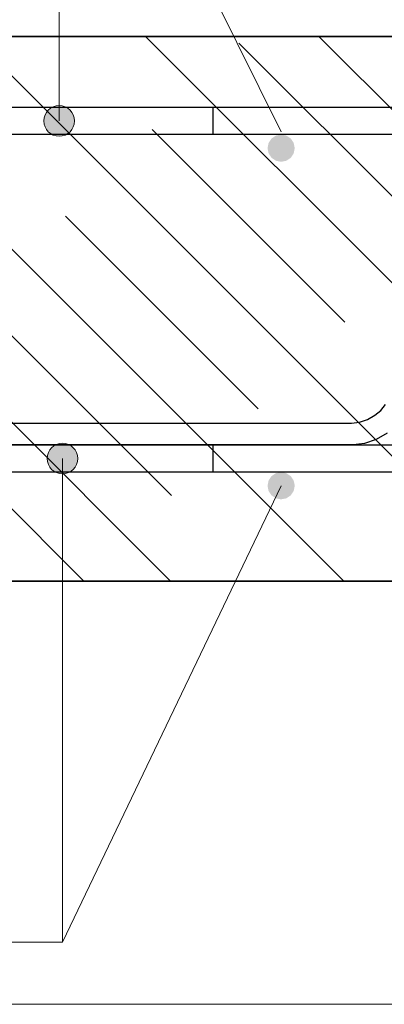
# Model space of a CAD drawing. Header units: metres. Extents: x -38 to 100, y -15 to 21.
# Tile 199 of 246: x 72.372 to 72.505, y 8.176 to 8.538. Entities that reach past the tile are written whole.
import ezdxf

# ---------------------------------------------------------------- set-up
doc = ezdxf.new("R2010")
doc.units = ezdxf.units.M
for name, color, linetype, lineweight in [('XR$3$Арм. стержнями верхней зоны', 180, 'Continuous', 35), ('XR$3$Арм. стержнями нижней зоны', 180, 'Continuous', 35), ('XR$3$Арм.стержн. Арматура края', 96, 'Continuous', 35), ('XR$4$Арм. стержнями верхней зоны', 180, 'Continuous', 35), ('XR$4$Арм. стержнями нижней зоны', 180, 'Continuous', 35), ('XR$4$Арм.стержн. Арматура края', 96, 'Continuous', 35), ('XR$5$Текст_ примечание', 7, 'Continuous', 13), ('XR$6$Арм. стержнями верхней зоны', 180, 'Continuous', 35), ('XR$6$Арм. стержнями нижней зоны', 180, 'Continuous', 35), ('XR$6$Арм.стержн. Арматура края', 96, 'Continuous', 35), ('XR$7$Текст_ примечание', 7, 'Continuous', 13)]:
    doc.layers.add(name, color=color, linetype=linetype, lineweight=lineweight)
for name, color, linetype, lineweight, true_color in [('XR$3$Арм.стержн. Фиксатор', 7, 'Continuous', 35, 0x501e0f), ('XR$4$Арм.стержн. Фиксатор', 7, 'Continuous', 35, 0x501e0f), ('XR$6$Арм.стержн. Фиксатор', 7, 'Continuous', 35, 0x501e0f)]:
    doc.layers.add(name, color=color, linetype=linetype, lineweight=lineweight, true_color=true_color)
pattern_1 = [(135, (0, 0), (-0.031819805, -0.031819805), [0.4, -0.05, 0, -0.05]), (135, (-0.01591, -0.01591), (-0.031819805, -0.031819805), [0.8, -0.1, 0.1, -0.1])]

msp = doc.modelspace()

# ---------------------------------------------------------------- hatches: boundary and pattern name
at = {"linetype": 'Continuous', "lineweight": 13, "transparency": 33554687}
h = msp.add_hatch(dxfattribs=at)
h.set_pattern_fill('__________540', scale=0.015, style=0, pattern_type=2)
h.set_pattern_definition(pattern_1)
h.paths.add_polyline_path([(72.1675, 8.53188), (72.1675, 8.33188), (72.75595, 8.33188), (72.75595, 8.53188)], flags=0)
h = msp.add_hatch(dxfattribs=at)
h.set_pattern_fill('__________540', scale=0.015, style=0, pattern_type=2)
h.set_pattern_definition(pattern_1)
h.paths.add_polyline_path([(72.1675, 8.53188), (72.1675, 8.33188), (72.75595, 8.33188), (72.75595, 8.53188)], flags=0)
h = msp.add_hatch(dxfattribs=at)
h.set_pattern_fill('__________540', scale=0.015, style=0, pattern_type=2)
h.set_pattern_definition(pattern_1)
h.paths.add_polyline_path([(72.1675, 8.53188), (72.1675, 8.33188), (72.75595, 8.33188), (72.75595, 8.53188)], flags=0)
at = {"layer": 'XR$3$Арм. стержнями верхней зоны', "linetype": 'Continuous', "lineweight": 13, "transparency": 33554687}
for points in [[(72.3832, 8.50571), (72.38882, 8.50571), (72.38601, 8.5065)], [(72.39085, 8.50369), (72.38117, 8.50369), (72.38039, 8.50088)], [(72.39085, 8.50369), (72.38039, 8.50088), (72.39164, 8.50088)], [(72.38882, 8.50571), (72.3832, 8.50571), (72.38117, 8.50369)], [(72.38882, 8.50571), (72.38117, 8.50369), (72.39085, 8.50369)], [(72.39164, 8.50088), (72.38039, 8.50088), (72.38117, 8.49806)], [(72.39164, 8.50088), (72.38117, 8.49806), (72.39085, 8.49806)], [(72.39085, 8.49806), (72.38117, 8.49806), (72.3832, 8.49604)], [(72.39085, 8.49806), (72.3832, 8.49604), (72.38882, 8.49604)], [(72.38882, 8.49604), (72.3832, 8.49604), (72.38601, 8.49525)]]:
    msp.add_hatch(color=7, dxfattribs=at).paths.add_polyline_path(points)
at = {"layer": 'XR$3$Арм. стержнями верхней зоны', "linetype": 'Continuous', "lineweight": 50, "transparency": 33554687}
msp.add_hatch(color=4, dxfattribs=at).paths.add_polyline_path([(72.47251, 8.49088), (72.47212, 8.49279), (72.47104, 8.49441), (72.46942, 8.4955), (72.46751, 8.49588), (72.46559, 8.4955), (72.46397, 8.49441), (72.46289, 8.49279), (72.46251, 8.49088), (72.46289, 8.48896), (72.46397, 8.48734), (72.46559, 8.48626), (72.46751, 8.48588), (72.46942, 8.48626), (72.47104, 8.48734), (72.47212, 8.48896)])
at = {"layer": 'XR$3$Арм. стержнями нижней зоны', "linetype": 'Continuous', "lineweight": 13, "transparency": 33554687}
for points in [[(72.38161, 8.37688), (72.39286, 8.37688), (72.39207, 8.37969)], [(72.38161, 8.37688), (72.39207, 8.37969), (72.3824, 8.37969)], [(72.3824, 8.37969), (72.39207, 8.37969), (72.39005, 8.38171)], [(72.3824, 8.37969), (72.39005, 8.38171), (72.38442, 8.38171)], [(72.38442, 8.38171), (72.39005, 8.38171), (72.38723, 8.3825)], [(72.3824, 8.37406), (72.39286, 8.37688), (72.38161, 8.37688)], [(72.3824, 8.37406), (72.39207, 8.37406), (72.39286, 8.37688)], [(72.38442, 8.37204), (72.39207, 8.37406), (72.3824, 8.37406)], [(72.38442, 8.37204), (72.39005, 8.37204), (72.39207, 8.37406)], [(72.39005, 8.37204), (72.38442, 8.37204), (72.38723, 8.37125)]]:
    msp.add_hatch(color=7, dxfattribs=at).paths.add_polyline_path(points)
at = {"layer": 'XR$3$Арм. стержнями нижней зоны', "linetype": 'Continuous', "lineweight": 50, "transparency": 33554687}
msp.add_hatch(color=4, dxfattribs=at).paths.add_polyline_path([(72.47251, 8.36688), (72.47212, 8.36879), (72.47104, 8.37041), (72.46942, 8.3715), (72.46751, 8.37188), (72.46559, 8.3715), (72.46397, 8.37041), (72.46289, 8.36879), (72.46251, 8.36688), (72.46289, 8.36496), (72.46397, 8.36334), (72.46559, 8.36226), (72.46751, 8.36188), (72.46942, 8.36226), (72.47104, 8.36334), (72.47212, 8.36496)])
at = {"layer": 'XR$4$Арм. стержнями верхней зоны', "linetype": 'Continuous', "lineweight": 13, "transparency": 33554687}
for points in [[(72.3832, 8.50571), (72.38882, 8.50571), (72.38601, 8.5065)], [(72.39085, 8.50369), (72.38117, 8.50369), (72.38039, 8.50088)], [(72.39085, 8.50369), (72.38039, 8.50088), (72.39164, 8.50088)], [(72.38882, 8.50571), (72.3832, 8.50571), (72.38117, 8.50369)], [(72.38882, 8.50571), (72.38117, 8.50369), (72.39085, 8.50369)], [(72.39164, 8.50088), (72.38039, 8.50088), (72.38117, 8.49806)], [(72.39164, 8.50088), (72.38117, 8.49806), (72.39085, 8.49806)], [(72.39085, 8.49806), (72.38117, 8.49806), (72.3832, 8.49604)], [(72.39085, 8.49806), (72.3832, 8.49604), (72.38882, 8.49604)], [(72.38882, 8.49604), (72.3832, 8.49604), (72.38601, 8.49525)]]:
    msp.add_hatch(color=7, dxfattribs=at).paths.add_polyline_path(points)
at = {"layer": 'XR$4$Арм. стержнями верхней зоны', "linetype": 'Continuous', "lineweight": 50, "transparency": 33554687}
msp.add_hatch(color=4, dxfattribs=at).paths.add_polyline_path([(72.47251, 8.49088), (72.47212, 8.49279), (72.47104, 8.49441), (72.46942, 8.4955), (72.46751, 8.49588), (72.46559, 8.4955), (72.46397, 8.49441), (72.46289, 8.49279), (72.46251, 8.49088), (72.46289, 8.48896), (72.46397, 8.48734), (72.46559, 8.48626), (72.46751, 8.48588), (72.46942, 8.48626), (72.47104, 8.48734), (72.47212, 8.48896)])
msp.add_hatch(color=4, dxfattribs=at).paths.add_polyline_path([(72.47251, 8.49088), (72.47212, 8.49279), (72.47104, 8.49441), (72.46942, 8.4955), (72.46751, 8.49588), (72.46559, 8.4955), (72.46397, 8.49441), (72.46289, 8.49279), (72.46251, 8.49088), (72.46289, 8.48896), (72.46397, 8.48734), (72.46559, 8.48626), (72.46751, 8.48588), (72.46942, 8.48626), (72.47104, 8.48734), (72.47212, 8.48896)])
at = {"layer": 'XR$4$Арм. стержнями нижней зоны', "linetype": 'Continuous', "lineweight": 13, "transparency": 33554687}
for points in [[(72.38161, 8.37688), (72.39286, 8.37688), (72.39207, 8.37969)], [(72.38161, 8.37688), (72.39207, 8.37969), (72.3824, 8.37969)], [(72.3824, 8.37969), (72.39207, 8.37969), (72.39005, 8.38171)], [(72.3824, 8.37969), (72.39005, 8.38171), (72.38442, 8.38171)], [(72.38442, 8.38171), (72.39005, 8.38171), (72.38723, 8.3825)], [(72.3824, 8.37406), (72.39286, 8.37688), (72.38161, 8.37688)], [(72.3824, 8.37406), (72.39207, 8.37406), (72.39286, 8.37688)], [(72.38442, 8.37204), (72.39207, 8.37406), (72.3824, 8.37406)], [(72.38442, 8.37204), (72.39005, 8.37204), (72.39207, 8.37406)], [(72.39005, 8.37204), (72.38442, 8.37204), (72.38723, 8.37125)]]:
    msp.add_hatch(color=7, dxfattribs=at).paths.add_polyline_path(points)
at = {"layer": 'XR$4$Арм. стержнями нижней зоны', "linetype": 'Continuous', "lineweight": 50, "transparency": 33554687}
msp.add_hatch(color=4, dxfattribs=at).paths.add_polyline_path([(72.47251, 8.36688), (72.47212, 8.36879), (72.47104, 8.37041), (72.46942, 8.3715), (72.46751, 8.37188), (72.46559, 8.3715), (72.46397, 8.37041), (72.46289, 8.36879), (72.46251, 8.36688), (72.46289, 8.36496), (72.46397, 8.36334), (72.46559, 8.36226), (72.46751, 8.36188), (72.46942, 8.36226), (72.47104, 8.36334), (72.47212, 8.36496)])
msp.add_hatch(color=4, dxfattribs=at).paths.add_polyline_path([(72.47251, 8.36688), (72.47212, 8.36879), (72.47104, 8.37041), (72.46942, 8.3715), (72.46751, 8.37188), (72.46559, 8.3715), (72.46397, 8.37041), (72.46289, 8.36879), (72.46251, 8.36688), (72.46289, 8.36496), (72.46397, 8.36334), (72.46559, 8.36226), (72.46751, 8.36188), (72.46942, 8.36226), (72.47104, 8.36334), (72.47212, 8.36496)])
at = {"layer": 'XR$6$Арм. стержнями верхней зоны', "linetype": 'Continuous', "lineweight": 13, "transparency": 33554687}
for points in [[(72.3832, 8.50571), (72.38882, 8.50571), (72.38601, 8.5065)], [(72.39085, 8.50369), (72.38117, 8.50369), (72.38039, 8.50088)], [(72.39085, 8.50369), (72.38039, 8.50088), (72.39164, 8.50088)], [(72.38882, 8.50571), (72.3832, 8.50571), (72.38117, 8.50369)], [(72.38882, 8.50571), (72.38117, 8.50369), (72.39085, 8.50369)], [(72.39164, 8.50088), (72.38039, 8.50088), (72.38117, 8.49806)], [(72.39164, 8.50088), (72.38117, 8.49806), (72.39085, 8.49806)], [(72.39085, 8.49806), (72.38117, 8.49806), (72.3832, 8.49604)], [(72.39085, 8.49806), (72.3832, 8.49604), (72.38882, 8.49604)], [(72.38882, 8.49604), (72.3832, 8.49604), (72.38601, 8.49525)]]:
    msp.add_hatch(color=7, dxfattribs=at).paths.add_polyline_path(points)
at = {"layer": 'XR$6$Арм. стержнями верхней зоны', "linetype": 'Continuous', "lineweight": 50, "transparency": 33554687}
msp.add_hatch(color=4, dxfattribs=at).paths.add_polyline_path([(72.47251, 8.49088), (72.47212, 8.49279), (72.47104, 8.49441), (72.46942, 8.4955), (72.46751, 8.49588), (72.46559, 8.4955), (72.46397, 8.49441), (72.46289, 8.49279), (72.46251, 8.49088), (72.46289, 8.48896), (72.46397, 8.48734), (72.46559, 8.48626), (72.46751, 8.48588), (72.46942, 8.48626), (72.47104, 8.48734), (72.47212, 8.48896)])
at = {"layer": 'XR$6$Арм. стержнями нижней зоны', "linetype": 'Continuous', "lineweight": 13, "transparency": 33554687}
for points in [[(72.38161, 8.37688), (72.39286, 8.37688), (72.39207, 8.37969)], [(72.38161, 8.37688), (72.39207, 8.37969), (72.3824, 8.37969)], [(72.3824, 8.37969), (72.39207, 8.37969), (72.39005, 8.38171)], [(72.3824, 8.37969), (72.39005, 8.38171), (72.38442, 8.38171)], [(72.38442, 8.38171), (72.39005, 8.38171), (72.38723, 8.3825)], [(72.3824, 8.37406), (72.39286, 8.37688), (72.38161, 8.37688)], [(72.3824, 8.37406), (72.39207, 8.37406), (72.39286, 8.37688)], [(72.38442, 8.37204), (72.39207, 8.37406), (72.3824, 8.37406)], [(72.38442, 8.37204), (72.39005, 8.37204), (72.39207, 8.37406)], [(72.39005, 8.37204), (72.38442, 8.37204), (72.38723, 8.37125)]]:
    msp.add_hatch(color=7, dxfattribs=at).paths.add_polyline_path(points)
at = {"layer": 'XR$6$Арм. стержнями нижней зоны', "linetype": 'Continuous', "lineweight": 50, "transparency": 33554687}
msp.add_hatch(color=4, dxfattribs=at).paths.add_polyline_path([(72.47251, 8.36688), (72.47212, 8.36879), (72.47104, 8.37041), (72.46942, 8.3715), (72.46751, 8.37188), (72.46559, 8.3715), (72.46397, 8.37041), (72.46289, 8.36879), (72.46251, 8.36688), (72.46289, 8.36496), (72.46397, 8.36334), (72.46559, 8.36226), (72.46751, 8.36188), (72.46942, 8.36226), (72.47104, 8.36334), (72.47212, 8.36496)])

# ---------------------------------------------------------------- linework, layer by layer
at = {"color": 7, "linetype": 'Continuous', "lineweight": 13, "transparency": 33554687}
for p, q in [((72.46751, 8.49688), (72.38601, 8.66104)), ((72.46751, 8.49688), (72.38601, 8.66104)), ((72.46751, 8.49688), (72.38601, 8.66104)), ((72.46751, 8.36688), (72.38723, 8.19921)), ((72.46751, 8.36688), (72.38723, 8.19921)), ((72.46751, 8.36688), (72.38723, 8.19921))]:
    msp.add_line(p, q, dxfattribs=at)
at = {"color": 7, "linetype": 'Continuous', "lineweight": 35, "transparency": 33554687}
for p, q in [((72.75595, 8.53188), (72.1675, 8.53188)), ((72.75595, 8.53188), (72.1675, 8.53188)), ((72.75595, 8.53188), (72.1675, 8.53188)), ((72.1675, 8.33188), (72.75595, 8.33188)), ((72.1675, 8.33188), (72.75595, 8.33188)), ((72.1675, 8.33188), (72.75595, 8.33188))]:
    msp.add_line(p, q, dxfattribs=at)
at = {"layer": 'XR$3$Арм. стержнями верхней зоны', "color": 7, "linetype": 'Continuous', "lineweight": 13, "transparency": 33554687}
for p, q in [((72.38601, 8.66104), (72.38601, 8.50088)), ((72.38601, 8.5065), (72.38601, 8.5065)), ((72.38039, 8.50088), (72.38039, 8.50088)), ((72.39164, 8.50088), (72.39164, 8.50088)), ((72.38601, 8.49525), (72.38601, 8.49525))]:
    msp.add_line(p, q, dxfattribs=at)
at = {"layer": 'XR$3$Арм. стержнями верхней зоны', "color": 4, "linetype": 'Continuous', "lineweight": 25, "transparency": 33554687}
for points in [[(72.76095, 8.49588), (72.1875, 8.49588), (72.1875, 8.50588), (72.76095, 8.50588), (72.76095, 8.49588)], [(72.76095, 8.49588), (72.44251, 8.49588), (72.44251, 8.50588), (72.76095, 8.50588), (72.76095, 8.49588)]]:
    msp.add_lwpolyline(points, dxfattribs=at)
at = {"layer": 'XR$3$Арм. стержнями верхней зоны', "color": 7, "linetype": 'Continuous', "lineweight": 13, "transparency": 33554687}
msp.add_circle((72.38601, 8.50088), 0.00563, dxfattribs=at)
at = {"layer": 'XR$3$Арм. стержнями нижней зоны', "color": 7, "linetype": 'Continuous', "lineweight": 13, "transparency": 33554687}
for p, q in [((72.38723, 8.3825), (72.38723, 8.3825)), ((72.38161, 8.37688), (72.38161, 8.37688)), ((72.38723, 8.19921), (72.38723, 8.37688)), ((72.39286, 8.37688), (72.39286, 8.37688)), ((72.38723, 8.37125), (72.38723, 8.37125)), ((72.16123, 8.19921), (72.38723, 8.19921))]:
    msp.add_line(p, q, dxfattribs=at)
at = {"layer": 'XR$3$Арм. стержнями нижней зоны', "color": 4, "linetype": 'Continuous', "lineweight": 25, "transparency": 33554687}
for points in [[(72.76095, 8.37188), (72.1875, 8.37188), (72.1875, 8.38188), (72.76095, 8.38188), (72.76095, 8.37188)], [(72.76095, 8.37188), (72.44251, 8.37188), (72.44251, 8.38188), (72.76095, 8.38188), (72.76095, 8.37188)]]:
    msp.add_lwpolyline(points, dxfattribs=at)
at = {"layer": 'XR$3$Арм. стержнями нижней зоны', "color": 7, "linetype": 'Continuous', "lineweight": 13, "transparency": 33554687}
msp.add_circle((72.38723, 8.37688), 0.00563, dxfattribs=at)
at = {"layer": 'XR$3$Арм.стержн. Арматура края', "color": 4, "linetype": 'Continuous', "lineweight": 25, "transparency": 33554687}
for points in [[(72.6875, 8.37188), (72.21607, 8.37188), (72.21085, 8.3726), (72.20541, 8.3744), (72.20041, 8.3772), (72.19628, 8.38065), (72.19283, 8.38478), (72.19002, 8.38979), (72.18823, 8.39523), (72.1875, 8.40044), (72.1875, 8.47731), (72.18823, 8.48253), (72.19002, 8.48797), (72.19283, 8.49298), (72.19628, 8.4971), (72.20041, 8.50055), (72.20541, 8.50336), (72.21085, 8.50515), (72.21607, 8.50588), (72.6875, 8.50588)], [(72.6875, 8.49588), (72.21676, 8.49588), (72.21313, 8.49537), (72.20946, 8.49416), (72.2061, 8.49228), (72.20338, 8.49001), (72.2011, 8.48728), (72.19922, 8.48392), (72.19801, 8.48026), (72.1975, 8.47662), (72.1975, 8.40113), (72.19801, 8.3975), (72.19922, 8.39383), (72.2011, 8.39048), (72.20338, 8.38775), (72.2061, 8.38547), (72.20946, 8.38359), (72.21313, 8.38238), (72.21676, 8.38188), (72.6875, 8.38188)]]:
    msp.add_lwpolyline(points, dxfattribs=at)
at = {"layer": 'XR$3$Арм.стержн. Фиксатор', "color": 40, "linetype": 'Continuous', "lineweight": 25, "transparency": 33554687}
msp.add_lwpolyline([(72.50643, 8.38614), (72.50242, 8.38389), (72.49807, 8.38246), (72.4939, 8.38188), (72.31675, 8.38188), (72.31675, 8.38988), (72.49335, 8.38988), (72.49625, 8.39028), (72.49919, 8.39125), (72.50187, 8.39275), (72.50405, 8.39457), (72.50588, 8.39676)], dxfattribs=at)
at = {"layer": 'XR$4$Арм. стержнями верхней зоны', "color": 7, "linetype": 'Continuous', "lineweight": 13, "transparency": 33554687}
for p, q in [((72.38601, 8.66104), (72.38601, 8.50088)), ((72.38601, 8.5065), (72.38601, 8.5065)), ((72.38039, 8.50088), (72.38039, 8.50088)), ((72.39164, 8.50088), (72.39164, 8.50088)), ((72.38601, 8.49525), (72.38601, 8.49525))]:
    msp.add_line(p, q, dxfattribs=at)
at = {"layer": 'XR$4$Арм. стержнями верхней зоны', "color": 4, "linetype": 'Continuous', "lineweight": 25, "transparency": 33554687}
for points in [[(72.76095, 8.49588), (72.1875, 8.49588), (72.1875, 8.50588), (72.76095, 8.50588), (72.76095, 8.49588)], [(72.76095, 8.49588), (72.1875, 8.49588), (72.1875, 8.50588), (72.76095, 8.50588), (72.76095, 8.49588)], [(72.76095, 8.49588), (72.44251, 8.49588), (72.44251, 8.50588), (72.76095, 8.50588), (72.76095, 8.49588)]]:
    msp.add_lwpolyline(points, dxfattribs=at)
at = {"layer": 'XR$4$Арм. стержнями верхней зоны', "color": 7, "linetype": 'Continuous', "lineweight": 13, "transparency": 33554687}
msp.add_circle((72.38601, 8.50088), 0.00563, dxfattribs=at)
at = {"layer": 'XR$4$Арм. стержнями нижней зоны', "color": 7, "linetype": 'Continuous', "lineweight": 13, "transparency": 33554687}
for p, q in [((72.38723, 8.3825), (72.38723, 8.3825)), ((72.38161, 8.37688), (72.38161, 8.37688)), ((72.38723, 8.19921), (72.38723, 8.37688)), ((72.39286, 8.37688), (72.39286, 8.37688)), ((72.38723, 8.37125), (72.38723, 8.37125)), ((72.16123, 8.19921), (72.38723, 8.19921))]:
    msp.add_line(p, q, dxfattribs=at)
at = {"layer": 'XR$4$Арм. стержнями нижней зоны', "color": 4, "linetype": 'Continuous', "lineweight": 25, "transparency": 33554687}
for points in [[(72.76095, 8.37188), (72.1875, 8.37188), (72.1875, 8.38188), (72.76095, 8.38188), (72.76095, 8.37188)], [(72.76095, 8.37188), (72.1875, 8.37188), (72.1875, 8.38188), (72.76095, 8.38188), (72.76095, 8.37188)], [(72.76095, 8.37188), (72.44251, 8.37188), (72.44251, 8.38188), (72.76095, 8.38188), (72.76095, 8.37188)]]:
    msp.add_lwpolyline(points, dxfattribs=at)
at = {"layer": 'XR$4$Арм. стержнями нижней зоны', "color": 7, "linetype": 'Continuous', "lineweight": 13, "transparency": 33554687}
msp.add_circle((72.38723, 8.37688), 0.00563, dxfattribs=at)
at = {"layer": 'XR$4$Арм.стержн. Арматура края', "color": 4, "linetype": 'Continuous', "lineweight": 25, "transparency": 33554687}
for points in [[(72.6875, 8.37188), (72.21607, 8.37188), (72.21085, 8.3726), (72.20541, 8.3744), (72.20041, 8.3772), (72.19628, 8.38065), (72.19283, 8.38478), (72.19002, 8.38979), (72.18823, 8.39523), (72.1875, 8.40044), (72.1875, 8.47731), (72.18823, 8.48253), (72.19002, 8.48797), (72.19283, 8.49298), (72.19628, 8.4971), (72.20041, 8.50055), (72.20541, 8.50336), (72.21085, 8.50515), (72.21607, 8.50588), (72.6875, 8.50588)], [(72.6875, 8.49588), (72.21676, 8.49588), (72.21313, 8.49537), (72.20946, 8.49416), (72.2061, 8.49228), (72.20338, 8.49001), (72.2011, 8.48728), (72.19922, 8.48392), (72.19801, 8.48026), (72.1975, 8.47662), (72.1975, 8.40113), (72.19801, 8.3975), (72.19922, 8.39383), (72.2011, 8.39048), (72.20338, 8.38775), (72.2061, 8.38547), (72.20946, 8.38359), (72.21313, 8.38238), (72.21676, 8.38188), (72.6875, 8.38188)]]:
    msp.add_lwpolyline(points, dxfattribs=at)
at = {"layer": 'XR$4$Арм.стержн. Фиксатор', "color": 40, "linetype": 'Continuous', "lineweight": 25, "transparency": 33554687}
msp.add_lwpolyline([(72.50643, 8.38614), (72.50242, 8.38389), (72.49807, 8.38246), (72.4939, 8.38188), (72.31675, 8.38188), (72.31675, 8.38988), (72.49335, 8.38988), (72.49625, 8.39028), (72.49919, 8.39125), (72.50187, 8.39275), (72.50405, 8.39457), (72.50588, 8.39676)], dxfattribs=at)
at = {"layer": 'XR$5$Текст_ примечание', "color": 7, "linetype": 'Continuous', "lineweight": 13, "transparency": 33554687}
msp.add_line((88.97573, 8.17641), (70.47573, 8.17641), dxfattribs=at)
at = {"layer": 'XR$6$Арм. стержнями верхней зоны', "color": 7, "linetype": 'Continuous', "lineweight": 13, "transparency": 33554687}
for p, q in [((72.38601, 8.66104), (72.38601, 8.50088)), ((72.38601, 8.5065), (72.38601, 8.5065)), ((72.38039, 8.50088), (72.38039, 8.50088)), ((72.39164, 8.50088), (72.39164, 8.50088)), ((72.38601, 8.49525), (72.38601, 8.49525))]:
    msp.add_line(p, q, dxfattribs=at)
at = {"layer": 'XR$6$Арм. стержнями верхней зоны', "color": 4, "linetype": 'Continuous', "lineweight": 25, "transparency": 33554687}
for points in [[(72.76095, 8.49588), (72.1875, 8.49588), (72.1875, 8.50588), (72.76095, 8.50588), (72.76095, 8.49588)], [(72.76095, 8.49588), (72.44251, 8.49588), (72.44251, 8.50588), (72.76095, 8.50588), (72.76095, 8.49588)]]:
    msp.add_lwpolyline(points, dxfattribs=at)
at = {"layer": 'XR$6$Арм. стержнями верхней зоны', "color": 7, "linetype": 'Continuous', "lineweight": 13, "transparency": 33554687}
msp.add_circle((72.38601, 8.50088), 0.00563, dxfattribs=at)
at = {"layer": 'XR$6$Арм. стержнями нижней зоны', "color": 7, "linetype": 'Continuous', "lineweight": 13, "transparency": 33554687}
for p, q in [((72.38723, 8.3825), (72.38723, 8.3825)), ((72.38161, 8.37688), (72.38161, 8.37688)), ((72.38723, 8.19921), (72.38723, 8.37688)), ((72.39286, 8.37688), (72.39286, 8.37688)), ((72.38723, 8.37125), (72.38723, 8.37125)), ((72.16123, 8.19921), (72.38723, 8.19921))]:
    msp.add_line(p, q, dxfattribs=at)
at = {"layer": 'XR$6$Арм. стержнями нижней зоны', "color": 4, "linetype": 'Continuous', "lineweight": 25, "transparency": 33554687}
for points in [[(72.76095, 8.37188), (72.1875, 8.37188), (72.1875, 8.38188), (72.76095, 8.38188), (72.76095, 8.37188)], [(72.76095, 8.37188), (72.44251, 8.37188), (72.44251, 8.38188), (72.76095, 8.38188), (72.76095, 8.37188)]]:
    msp.add_lwpolyline(points, dxfattribs=at)
at = {"layer": 'XR$6$Арм. стержнями нижней зоны', "color": 7, "linetype": 'Continuous', "lineweight": 13, "transparency": 33554687}
msp.add_circle((72.38723, 8.37688), 0.00563, dxfattribs=at)
at = {"layer": 'XR$6$Арм.стержн. Арматура края', "color": 4, "linetype": 'Continuous', "lineweight": 25, "transparency": 33554687}
for points in [[(72.6875, 8.37188), (72.21607, 8.37188), (72.21085, 8.3726), (72.20541, 8.3744), (72.20041, 8.3772), (72.19628, 8.38065), (72.19283, 8.38478), (72.19002, 8.38979), (72.18823, 8.39523), (72.1875, 8.40044), (72.1875, 8.47731), (72.18823, 8.48253), (72.19002, 8.48797), (72.19283, 8.49298), (72.19628, 8.4971), (72.20041, 8.50055), (72.20541, 8.50336), (72.21085, 8.50515), (72.21607, 8.50588), (72.6875, 8.50588)], [(72.6875, 8.49588), (72.21676, 8.49588), (72.21313, 8.49537), (72.20946, 8.49416), (72.2061, 8.49228), (72.20338, 8.49001), (72.2011, 8.48728), (72.19922, 8.48392), (72.19801, 8.48026), (72.1975, 8.47662), (72.1975, 8.40113), (72.19801, 8.3975), (72.19922, 8.39383), (72.2011, 8.39048), (72.20338, 8.38775), (72.2061, 8.38547), (72.20946, 8.38359), (72.21313, 8.38238), (72.21676, 8.38188), (72.6875, 8.38188)]]:
    msp.add_lwpolyline(points, dxfattribs=at)
at = {"layer": 'XR$6$Арм.стержн. Фиксатор', "color": 40, "linetype": 'Continuous', "lineweight": 25, "transparency": 33554687}
msp.add_lwpolyline([(72.50643, 8.38614), (72.50242, 8.38389), (72.49807, 8.38246), (72.4939, 8.38188), (72.31675, 8.38188), (72.31675, 8.38988), (72.49335, 8.38988), (72.49625, 8.39028), (72.49919, 8.39125), (72.50187, 8.39275), (72.50405, 8.39457), (72.50588, 8.39676)], dxfattribs=at)
at = {"layer": 'XR$7$Текст_ примечание', "color": 7, "linetype": 'Continuous', "lineweight": 13, "transparency": 33554687}
msp.add_line((88.97573, 8.17641), (70.47573, 8.17641), dxfattribs=at)

doc.saveas('drawing.dxf')
